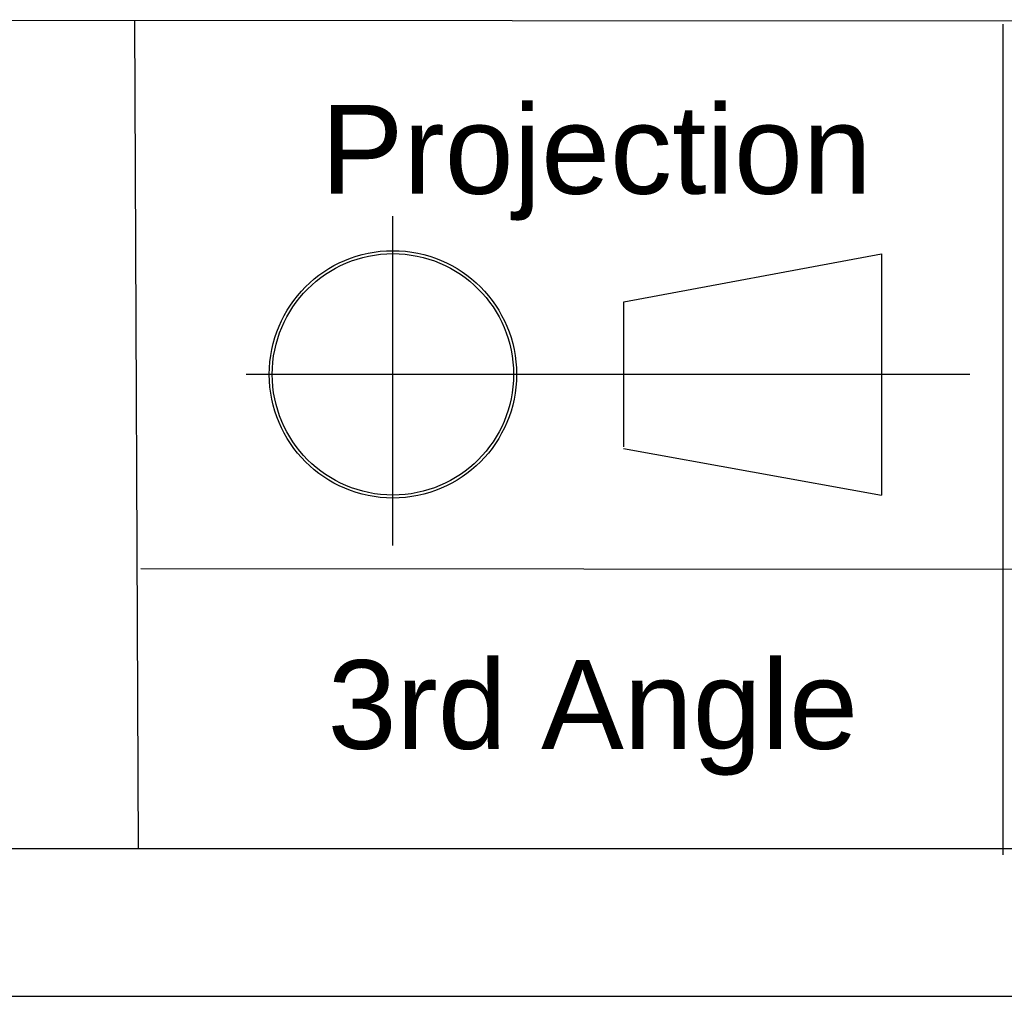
# Model space of a CAD drawing. Header units: millimetres. Extents: x 0 to 841, y 0 to 594.
# Tile 14 of 28: x 501 to 567, y 0 to 66. Entities that reach past the tile are written whole.
import ezdxf

# ---------------------------------------------------------------- set-up
doc = ezdxf.new("R2010")
doc.units = ezdxf.units.MM
doc.header["$LTSCALE"] = 46.255
doc.layers.add('MRC-1002-LTE-JP_EU_2DDXF_FORMAT', color=7, linetype='CONTINUOUS')
doc.styles.add('TEXTSTYLE_2', font='arial.ttf')

msp = doc.modelspace()

# ---------------------------------------------------------------- linework, layer by layer
at = {"layer": 'MRC-1002-LTE-JP_EU_2DDXF_FORMAT', "color": 1, "linetype": 'Continuous'}
for p, q in [((831.195, 65.747), (410.798, 66.04)), ((508.427, 65.966), (508.66, 9.975)), ((567.154, 65.732), (567.154, 9.575)), ((508.852, 28.929), (830.114, 28.724)), ((30.003, 10.001), (830.079, 10.001))]:
    msp.add_line(p, q, dxfattribs=at)
at = {"layer": 'MRC-1002-LTE-JP_EU_2DDXF_FORMAT', "color": 7, "linetype": 'Continuous'}
for p, q in [((525.9, 30.481), (525.9, 52.756)), ((541.514, 46.953), (558.956, 50.218)), ((558.956, 50.218), (558.956, 33.896)), ((541.514, 37.16), (541.514, 46.953)), ((564.925, 42.057), (515.962, 42.057)), ((541.494, 37.041), (558.956, 33.896)), ((0, 0), (841, 0))]:
    msp.add_line(p, q, dxfattribs=at)
for radius in [8.363, 8.163]:
    msp.add_circle((525.9, 42.057), radius, dxfattribs=at)

# ---------------------------------------------------------------- texts
at = {"layer": 'MRC-1002-LTE-JP_EU_2DDXF_FORMAT', "color": 7, "linetype": 'Continuous', "char_height": 6, "attachment_point": 1, "line_spacing_factor": 0.9, "style": 'TEXTSTYLE_2'}
for s, insert, width in [('Projection', (521.021, 60.268), 37.22677), ('3rd Angle', (521.484, 22.731), 35.84387)]:
    msp.add_mtext(s, dxfattribs=dict(at, insert=insert, width=width))

doc.saveas('drawing.dxf')
